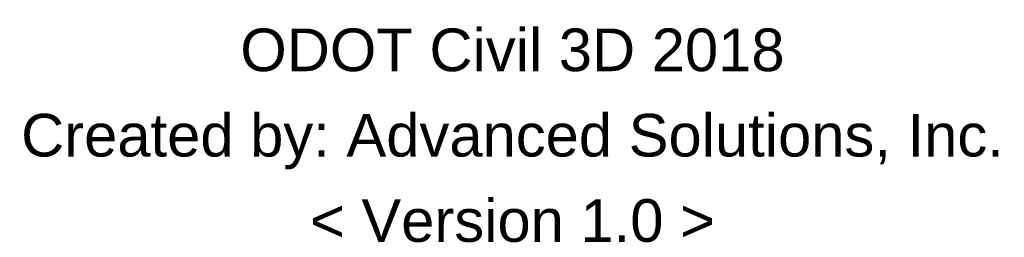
# Model space of a CAD drawing. Header units: feet. Extents: x -173 to 173, y -36 to 41.
import ezdxf

# ---------------------------------------------------------------- set-up
doc = ezdxf.new("R2010")
doc.units = ezdxf.units.FT
doc.header["$MEASUREMENT"] = 0
doc.styles.get("Standard").update_dxf_attribs({"font": 'arial.ttf'})

msp = doc.modelspace()

# ---------------------------------------------------------------- texts
at = {"insert": (0, 0), "char_height": 15, "attachment_point": 5, "line_spacing_factor": 0.6, "bg_fill": 16}
msp.add_mtext('ODOT Civil 3D 2018\\P\\PCreated by: Advanced Solutions, Inc.\\P\\P< Version 1.0 >', dxfattribs=at)

doc.saveas('drawing.dxf')
